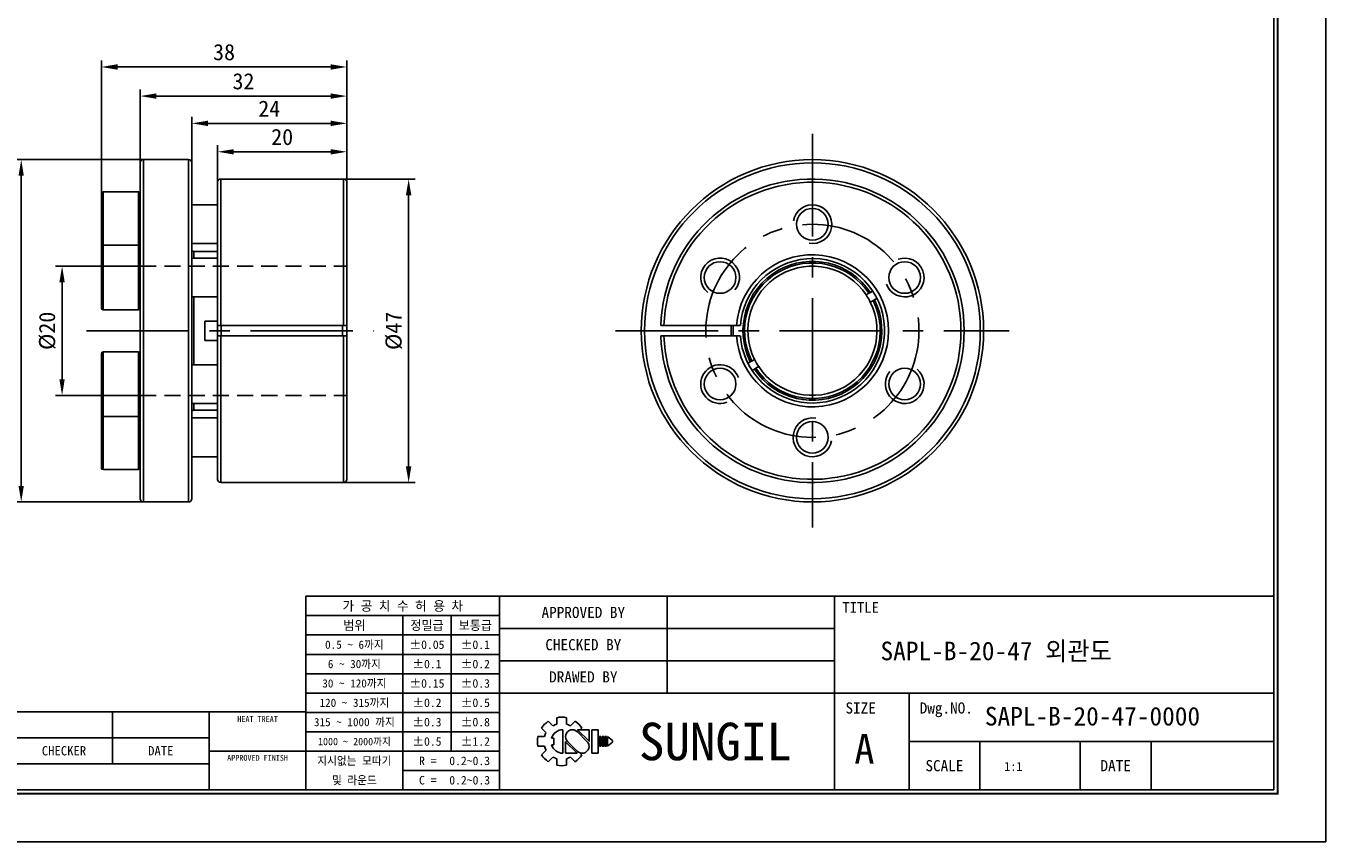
# Model space of a CAD drawing. Header units: millimetres. Extents: x 0 to 342, y 0 to 242.
# Tile 2 of 8: x 141 to 342, y 0 to 126. Entities that reach past the tile are written whole.
import ezdxf
from ezdxf.enums import TextEntityAlignment as Align

# ---------------------------------------------------------------- set-up
doc = ezdxf.new("R2010")
doc.units = ezdxf.units.MM
doc.linetypes.add('CENTER', pattern=[50.8, 31.75, -6.35, 6.35, -6.35])
doc.linetypes.add('DASHED', pattern=[0.75, 0.5, -0.25])
doc.layers.get('DEFPOINTS').update_dxf_attribs({"linetype": 'CONTINUOUS'})
for name, color, linetype in [('center', 1, 'CENTER'), ('hidden', 2, 'DASHED'), ('L1', 7, 'CONTINUOUS'), ('OUTLINE', 7, 'CONTINUOUS'), ('thread', 5, 'CONTINUOUS')]:
    doc.layers.add(name, color=color, linetype=linetype)
doc.dimstyles.get("Standard").update_dxf_attribs({"dimtxt": 2.5, "dimasz": 2.5, "dimexe": 1, "dimexo": 0, "dimgap": 1, "dimtad": 1, "dimdec": 3, "dimzin": 11, "dimdsep": 46, "dimtxsty": 'Standard', "dimcen": 0, "dimclrd": 5, "dimclre": 5, "dimclrt": 3, "dimadec": 0, "dimazin": 0, "dimtfac": 0.6, "dimtdec": 3, "dimtmove": 0, "dimatfit": 3, "dimfxl": 0, "dimtolj": 1, "dimtzin": 11, "dimarcsym": 0})

# ---------------------------------------------------------------- blocks, each defined once
blk = doc.blocks.new('표제란')
at = {"layer": 'L1', "color": 0}
for p, q in [((297, 0), (297, 210)), ((0, 0), (297, 0))]:
    blk.add_line(p, q, dxfattribs=at)
at = {"layer": 'L1'}
for p, q in [((290, 33), (160, 33)), ((160, 33), (160, 7)), ((186, 33), (186, 7)), ((208.5, 33), (208.5, 20)), ((231, 33), (231, 7)), ((186, 30.4), (160, 30.4)), ((173, 30.4), (173, 7)), ((179.5, 30.4), (179.5, 12.2)), ((231, 28.67), (186, 28.67)), ((186, 27.8), (160, 27.8)), ((186, 25.2), (160, 25.2)), ((231, 24.33), (186, 24.33)), ((186, 22.6), (160, 22.6)), ((186, 20), (160, 20)), ((290, 20), (186, 20)), ((241, 20), (241, 7)), ((160, 17.5), (62, 17.5)), ((134, 17.5), (134, 10.5)), ((147, 17.5), (147, 7)), ((186, 17.4), (160, 17.4)), ((192.55, 16.22), (193.17, 15.6)), ((193.7, 16.69), (193.7, 15.81)), ((195, 16.69), (195, 15.81)), ((195.52, 15.6), (196.14, 16.22)), ((147, 14), (62, 14)), ((186, 14.8), (160, 14.8)), ((191.15, 14.15), (192.03, 14.15)), ((191.15, 14.15), (192.03, 14.15)), ((191.63, 15.3), (192.25, 14.68)), ((194.5, 15.08), (194.5, 11.92)), ((197.74, 13.5), (196.41, 14.83)), ((198.02, 13.53), (196.47, 15.08)), ((196.47, 15.08), (198.02, 15.08)), ((196.84, 15.08), (197.06, 15.3)), ((198.02, 15.08), (198.02, 13.5)), ((198.39, 15.08), (198.39, 11.92)), ((198.39, 15.08), (199.26, 15.08)), ((199.26, 15.08), (199.26, 11.92)), ((199.41, 14.15), (199.41, 12.85)), ((199.41, 14.15), (199.62, 14.15)), ((199.62, 14.15), (199.62, 12.85)), ((199.78, 14.15), (199.78, 12.85)), ((199.78, 14.15), (199.99, 14.15)), ((199.99, 14.15), (199.99, 12.85)), ((200.14, 14.15), (200.14, 12.85)), ((200.14, 14.15), (200.36, 14.15)), ((200.36, 14.15), (200.36, 12.85)), ((200.51, 14.15), (200.51, 12.85)), ((200.51, 14.15), (201.16, 13.61)), ((191.15, 12.85), (192.03, 12.85)), ((191.63, 11.7), (192.25, 12.32)), ((192.98, 13.93), (193.28, 13.93)), ((192.98, 13.07), (193.28, 13.07)), ((193.28, 13.93), (193.28, 13.07)), ((194.86, 13.5), (194.86, 11.92)), ((194.86, 13.47), (196.42, 11.92)), ((195.14, 13.5), (196.47, 12.17)), ((199.41, 12.85), (199.62, 12.85)), ((199.78, 12.85), (199.99, 12.85)), ((200.14, 12.85), (200.36, 12.85)), ((201.16, 13.39), (200.51, 12.85)), ((201.16, 13.61), (201.16, 13.5)), ((201.16, 13.61), (201.16, 13.39)), ((201.16, 13.5), (201.16, 13.39)), ((290, 13.5), (241, 13.5)), ((250.5, 13.5), (250.5, 7)), ((264, 13.5), (264, 7)), ((273.5, 13.5), (273.5, 7)), ((147, 10.5), (62, 10.5)), ((147, 12.2), (160, 12.2)), ((186, 12.2), (160, 12.2)), ((192.55, 10.78), (193.17, 11.4)), ((193.7, 11.19), (193.7, 10.31)), ((194.86, 11.92), (196.42, 11.92)), ((195, 11.19), (195, 10.31)), ((195.52, 11.4), (196.14, 10.78)), ((196.79, 11.98), (197.06, 11.7)), ((198.39, 11.92), (199.26, 11.92)), ((186, 9.6), (173, 9.6))]:
    blk.add_line(p, q, dxfattribs=at)
at = {"layer": 'L1', "const_width": 0.25}
blk.add_lwpolyline([(290.5, 6.5), (290.5, 203.5), (10, 203.5), (10, 6.5)], close=True, dxfattribs=at)
at = {"layer": 'L1'}
blk.add_lwpolyline([(290, 7), (290, 203), (10.5, 203), (10.5, 7)], close=True, dxfattribs=at)
for centre, radius, start, end in [((194.35, 13.5), 3.26, 123.4943, 146.5057), ((194.35, 13.5), 2.4, 105.6872, 119.3128), ((194.35, 13.5), 3.26, 78.4943, 101.5057), ((194.35, 13.5), 2.4, 60.6872, 74.3128), ((194.35, 13.5), 3.26, 33.4943, 56.5057), ((194.35, 13.5), 3.26, 168.4943, 191.5057), ((194.35, 13.5), 2.4, 150.6872, 164.3128), ((194.5, 13.5), 1.58, 90, 164.0671), ((195.78, 14.16), 0.919, 43.2202, 225.8282), ((194.35, 13.5), 2.4, 195.6872, 209.3128), ((194.5, 13.5), 1.58, 195.9329, 270), ((197.1, 12.84), 0.919, 223.2202, 45.8282), ((194.35, 13.5), 3.26, 213.4943, 236.5057), ((194.35, 13.5), 2.4, 240.6872, 254.3128), ((194.35, 13.5), 2.4, 285.6872, 299.3128), ((194.35, 13.5), 3.26, 303.4943, 326.5057), ((194.35, 13.5), 3.26, 258.4943, 281.5057)]:
    blk.add_arc(centre, radius, start, end, dxfattribs=at)
for p in [(208.5, 28.67), (208.5, 24.33)]:
    blk.add_point(p, dxfattribs=at)
for s, height, p in [('가 공 치 수 허 용 차', 1.3, (173, 31.7)), ('APPROVED BY', 1.5, (197.25, 30.83)), ('TITLE', 1.444, (234.5, 31.5)), ('범위', 1.25, (166.5, 29.1)), ('정밀급', 1.25, (176.25, 29.1)), ('보통급', 1.25, (182.75, 29.1)), ('0.5 ~ 6까지', 1.1, (166.5, 26.5)), ('%%P0.05', 1.15, (176.25, 26.5)), ('%%P0.1', 1.15, (182.75, 26.5)), ('CHECKED BY', 1.5, (197.25, 26.5)), ('6 ~ 30까지', 1.1, (166.5, 23.9)), ('%%P0.1', 1.15, (176.25, 23.9)), ('%%P0.2', 1.15, (182.75, 23.9)), ('DRAWED BY', 1.5, (197.25, 22.17)), ('30 ~ 120까지', 1.1, (166.5, 21.3)), ('%%P0.15', 1.15, (176.25, 21.3)), ('%%P0.3', 1.15, (182.75, 21.3)), ('120 ~ 315까지', 1.1, (166.5, 18.7)), ('%%P0.2', 1.15, (176.25, 18.7)), ('%%P0.5', 1.15, (182.75, 18.7)), ('SIZE', 1.5, (234.5, 18)), ('Dwg.NO.', 1.5, (246, 18)), ('HEAT TREAT', 0.8, (153.5, 16.5)), ('315 ~ 1000 까지', 1.1, (166.5, 16.1)), ('%%P0.3', 1.15, (176.25, 16.1)), ('%%P0.8', 1.15, (182.75, 16.1)), ('SUNGIL', 5.032, (215, 13.5)), ('1000 ~ 2000까지', 0.99, (166.5, 13.49)), ('%%P0.5', 1.15, (176.25, 13.5)), ('%%P1.2', 1.15, (182.75, 13.5)), ('A', 4, (235, 12.5)), ('CHECKER', 1.25, (127.5, 12.25)), ('DATE', 1.25, (140.5, 12.25)), ('APPROVED FINISH', 0.8, (153.5, 11.3)), ('지시없는 모따기', 1.1, (166.5, 10.9)), ('R = ', 1.15, (176.75, 10.9)), ('SCALE', 1.5, (245.75, 10.25)), ('DATE', 1.5, (268.75, 10.25)), ('및 라운드', 1.1, (166.5, 8.3)), ('C = ', 1.15, (176.75, 8.3))]:
    blk.add_text(s, height=height, dxfattribs=at).set_placement(p, align=Align.MIDDLE_CENTER)
for tag, p in [('필렛', (179.25, 10.9)), ('모따기', (179.25, 8.3))]:
    blk.add_attdef(tag, text='', height=1.15, dxfattribs=at).set_placement(p, align=Align.MIDDLE_LEFT)
at = {"layer": 'OUTLINE', "ltscale": 0.5}
for tag, p, height in [('TITLE', (237.17, 24.41), 2.5), ('도번', (251.18, 15.64), 2.5), ('SCALE', (253.78, 9.55), 1.2), ('DATE', (277.02, 9.51), 1.2)]:
    blk.add_attdef(tag, p, '', height=height, dxfattribs=at)
blk = doc.blocks.new('*D1')
at = {"layer": 'DEFPOINTS', "color": 0}
for p in [(158.78, 89.14), (146.7, 69.14), (158.78, 69.14)]:
    blk.add_point(p, dxfattribs=at)
at = {"layer": 'OUTLINE', "color": 5, "lineweight": -2}
for p, q in [((158.78, 89.14), (145.7, 89.14)), ((146.7, 86.64), (146.7, 71.64)), ((158.78, 69.14), (145.7, 69.14))]:
    blk.add_line(p, q, dxfattribs=at)
at = {"layer": 'OUTLINE', "color": 5}
for points in [[(146.28, 86.64), (147.11, 86.64), (146.7, 89.14)], [(146.28, 71.64), (147.11, 71.64), (146.7, 69.14)]]:
    blk.add_solid(points, dxfattribs=at)
at = {"layer": 'OUTLINE', "color": 3, "insert": (144.42, 79.14), "char_height": 2.5, "attachment_point": 5, "rotation": 90}
blk.add_mtext('\\A1;%%c20', dxfattribs=at)
blk = doc.blocks.new('*D2')
at = {"layer": 'DEFPOINTS', "color": 0}
for p in [(159.28, 105.64), (140.37, 52.64), (159.28, 52.64)]:
    blk.add_point(p, dxfattribs=at)
at = {"layer": 'OUTLINE', "color": 5, "lineweight": -2}
for p, q in [((159.28, 105.64), (139.37, 105.64)), ((140.37, 103.14), (140.37, 55.14)), ((159.28, 52.64), (139.37, 52.64))]:
    blk.add_line(p, q, dxfattribs=at)
at = {"layer": 'OUTLINE', "color": 5}
for points in [[(139.95, 103.14), (140.78, 103.14), (140.37, 105.64)], [(139.95, 55.14), (140.78, 55.14), (140.37, 52.64)]]:
    blk.add_solid(points, dxfattribs=at)
at = {"layer": 'OUTLINE', "color": 3, "insert": (138.08, 79.14), "char_height": 2.5, "attachment_point": 5, "rotation": 90}
blk.add_mtext('\\A1;%%c53', dxfattribs=at)
blk = doc.blocks.new('*D3')
at = {"layer": 'DEFPOINTS', "color": 0}
for p in [(190.28, 102.64), (190.28, 55.64), (200.36, 55.64)]:
    blk.add_point(p, dxfattribs=at)
at = {"layer": 'OUTLINE', "color": 5, "lineweight": -2}
for p, q in [((190.28, 102.64), (201.36, 102.64)), ((200.36, 100.14), (200.36, 58.14)), ((190.28, 55.64), (201.36, 55.64))]:
    blk.add_line(p, q, dxfattribs=at)
at = {"layer": 'OUTLINE', "color": 5}
for points in [[(199.94, 100.14), (200.77, 100.14), (200.36, 102.64)], [(199.94, 58.14), (200.77, 58.14), (200.36, 55.64)]]:
    blk.add_solid(points, dxfattribs=at)
at = {"layer": 'OUTLINE', "color": 3, "insert": (198.07, 79.14), "char_height": 2.5, "attachment_point": 5, "rotation": 90}
blk.add_mtext('\\A1;%%c47', dxfattribs=at)
blk = doc.blocks.new('*D4')
at = {"layer": 'DEFPOINTS', "color": 0}
for p in [(190.78, 106.86), (170.78, 102.14), (190.78, 101.69)]:
    blk.add_point(p, dxfattribs=at)
at = {"layer": 'OUTLINE', "color": 5, "lineweight": -2}
for p, q in [((170.78, 102.14), (170.78, 107.86)), ((173.28, 106.86), (188.28, 106.86)), ((190.78, 101.69), (190.78, 107.86))]:
    blk.add_line(p, q, dxfattribs=at)
at = {"layer": 'OUTLINE', "color": 5}
for points in [[(173.28, 107.27), (173.28, 106.44), (170.78, 106.86)], [(188.28, 107.27), (188.28, 106.44), (190.78, 106.86)]]:
    blk.add_solid(points, dxfattribs=at)
at = {"layer": 'OUTLINE', "color": 3, "insert": (180.78, 109.14), "char_height": 2.5, "attachment_point": 5}
blk.add_mtext('\\A1;20', dxfattribs=at)
blk = doc.blocks.new('*D5')
at = {"layer": 'DEFPOINTS', "color": 0}
for p in [(166.78, 111.26), (166.78, 105.14), (190.78, 102.14)]:
    blk.add_point(p, dxfattribs=at)
at = {"layer": 'OUTLINE', "color": 5, "lineweight": -2}
for p, q in [((166.78, 105.14), (166.78, 112.26)), ((188.28, 111.26), (169.28, 111.26)), ((190.78, 102.14), (190.78, 112.26))]:
    blk.add_line(p, q, dxfattribs=at)
at = {"layer": 'OUTLINE', "color": 5}
for points in [[(169.28, 111.68), (169.28, 110.84), (166.78, 111.26)], [(188.28, 111.68), (188.28, 110.84), (190.78, 111.26)]]:
    blk.add_solid(points, dxfattribs=at)
at = {"layer": 'OUTLINE', "color": 3, "insert": (178.78, 113.54), "char_height": 2.5, "attachment_point": 5}
blk.add_mtext('\\A1;24', dxfattribs=at)
blk = doc.blocks.new('*D6')
at = {"layer": 'DEFPOINTS', "color": 0}
for p in [(158.78, 115.48), (158.78, 105.14), (190.78, 102.14)]:
    blk.add_point(p, dxfattribs=at)
at = {"layer": 'OUTLINE', "color": 5, "lineweight": -2}
for p, q in [((158.78, 105.14), (158.78, 116.48)), ((188.28, 115.48), (161.28, 115.48)), ((190.78, 102.14), (190.78, 116.48))]:
    blk.add_line(p, q, dxfattribs=at)
at = {"layer": 'OUTLINE', "color": 5}
for points in [[(161.28, 115.9), (161.28, 115.07), (158.78, 115.48)], [(188.28, 115.9), (188.28, 115.07), (190.78, 115.48)]]:
    blk.add_solid(points, dxfattribs=at)
at = {"layer": 'OUTLINE', "color": 3, "insert": (174.78, 117.76), "char_height": 2.5, "attachment_point": 5}
blk.add_mtext('\\A1;32', dxfattribs=at)
blk = doc.blocks.new('*D7')
at = {"layer": 'DEFPOINTS', "color": 0}
for p in [(152.78, 119.99), (190.78, 101.69), (152.78, 100.39)]:
    blk.add_point(p, dxfattribs=at)
at = {"layer": 'OUTLINE', "color": 5, "lineweight": -2}
for p, q in [((152.78, 100.39), (152.78, 120.99)), ((190.78, 101.69), (190.78, 120.99)), ((188.28, 119.99), (155.28, 119.99))]:
    blk.add_line(p, q, dxfattribs=at)
at = {"layer": 'OUTLINE', "color": 5}
for points in [[(155.28, 120.41), (155.28, 119.57), (152.78, 119.99)], [(188.28, 120.41), (188.28, 119.57), (190.78, 119.99)]]:
    blk.add_solid(points, dxfattribs=at)
at = {"layer": 'OUTLINE', "color": 3, "insert": (171.78, 122.27), "char_height": 2.5, "attachment_point": 5}
blk.add_mtext('\\A1;38', dxfattribs=at)

msp = doc.modelspace()

# ---------------------------------------------------------------- linework, layer by layer
at = {"layer": 'center', "ltscale": 0.5}
for p, q in [((262.8826, 109.6199), (262.8826, 48.6699)), ((150.457, 79.1449), (194.9759, 79.1449)), ((232.4076, 79.1449), (293.3576, 79.1449))]:
    msp.add_line(p, q, dxfattribs=at)
msp.add_circle((262.8826, 79.1449), 16.5, dxfattribs=at)
at = {"layer": 'hidden', "ltscale": 5}
for p, q in [((158.7849, 89.1449), (190.7849, 89.1449)), ((158.7849, 69.1449), (190.7849, 69.1449))]:
    msp.add_line(p, q, dxfattribs=at)
at = {"layer": 'OUTLINE'}
for p, q in [((158.7849, 53.1449), (158.7849, 105.1449)), ((166.2849, 105.6449), (159.2849, 105.6449)), ((159.2849, 52.6449), (159.2849, 105.6449)), ((166.2849, 52.6449), (166.2849, 105.6449)), ((166.7849, 53.1449), (166.7849, 105.1449)), ((170.7849, 102.1449), (170.7849, 79.9449)), ((190.2849, 102.6449), (171.2849, 102.6449)), ((171.2849, 102.6449), (171.2849, 79.9449)), ((190.2849, 102.6449), (190.2849, 79.9449)), ((190.7849, 102.1449), (190.7849, 79.9449)), ((152.7849, 92.1449), (152.7849, 100.3949)), ((158.5349, 100.6449), (153.0349, 100.6449)), ((153.0349, 100.6449), (153.0349, 92.3949)), ((158.5349, 92.3949), (158.5349, 100.6449)), ((170.7849, 98.6449), (166.7849, 98.6449)), ((166.7849, 92.6449), (170.7849, 92.6449)), ((152.7849, 82.6449), (152.7849, 92.1449)), ((158.5349, 92.3949), (153.0349, 92.3949)), ((153.0349, 92.3949), (153.0349, 82.3949)), ((158.5349, 82.3949), (158.5349, 92.3949)), ((170.7849, 91.4322), (167.0849, 91.4322)), ((167.0849, 90.3949), (167.0849, 91.4322)), ((170.7849, 90.3949), (166.7849, 90.3949)), ((271.8506, 85.0731), (271.6335, 84.9477)), ((166.7849, 84.3949), (170.7849, 84.3949)), ((167.0849, 73.8949), (167.0849, 84.3949)), ((272.2835, 83.8219), (272.5006, 83.9472)), ((153.0349, 82.3949), (158.5349, 82.3949)), ((168.7849, 80.6449), (170.7849, 80.6449)), ((168.7849, 80.6449), (168.7849, 77.6449)), ((170.7849, 78.3449), (170.7849, 79.9449)), ((171.2849, 79.9449), (190.2849, 79.9449)), ((171.3326, 78.3433), (171.3326, 79.9461)), ((190.1326, 78.3449), (190.1326, 79.9449)), ((190.7849, 78.3441), (190.7849, 79.9449)), ((239.8966, 79.9449), (251.7189, 79.9449)), ((170.7849, 77.6449), (168.7849, 77.6449)), ((170.7849, 78.3449), (170.7849, 56.1449)), ((190.2849, 78.3449), (171.2849, 78.3449)), ((171.2849, 78.3449), (171.2849, 55.6449)), ((190.2849, 78.3449), (190.2849, 55.6449)), ((190.7849, 78.3449), (190.7849, 56.1449)), ((251.7189, 78.3449), (239.8966, 78.3449)), ((152.7849, 75.0085), (152.7849, 75.6449)), ((152.7849, 66.1449), (152.7849, 75.0085)), ((158.5349, 75.8949), (153.0349, 75.8949)), ((153.0349, 75.8949), (153.0349, 75.225)), ((153.0349, 75.225), (153.0349, 65.8949)), ((158.5349, 75.225), (158.5349, 75.8949)), ((158.5349, 65.8949), (158.5349, 75.225)), ((170.7849, 73.8949), (166.7849, 73.8949)), ((253.4818, 74.4679), (253.2647, 74.3425)), ((253.9147, 73.2167), (254.1318, 73.342)), ((166.7849, 67.8949), (170.7849, 67.8949)), ((167.0849, 66.8576), (167.0849, 67.8949)), ((167.0849, 66.8576), (170.7849, 66.8576)), ((152.7849, 62.6449), (152.7849, 66.1449)), ((153.0349, 65.8949), (158.5349, 65.8949)), ((153.0349, 65.8949), (153.0349, 62.6449)), ((158.5349, 62.6449), (158.5349, 65.8949)), ((170.7849, 65.6449), (166.7849, 65.6449)), ((152.7849, 57.8949), (152.7849, 62.6449)), ((153.0349, 62.6449), (153.0349, 57.6449)), ((158.5349, 57.6449), (158.5349, 62.6449)), ((166.7849, 59.6449), (170.7849, 59.6449)), ((153.0349, 57.6449), (158.5349, 57.6449)), ((171.2849, 55.6449), (190.2849, 55.6449)), ((159.2849, 52.6449), (166.2849, 52.6449))]:
    msp.add_line(p, q, dxfattribs=at)
for centre, radius in [((262.8826, 79.1449), 26.5), ((262.8826, 79.1449), 26), ((262.8826, 95.6449), 2.45), ((248.5932, 87.3949), 2.45), ((277.1721, 87.3949), 2.45), ((248.5932, 70.8949), 2.45), ((277.1721, 70.8949), 2.45), ((262.8826, 62.6449), 2.45)]:
    msp.add_circle(centre, radius, dxfattribs=at)
for centre, radius, start, end in [((159.2849, 105.1449), 0.5, 90, 180), ((166.2849, 105.1449), 0.5, 0, 90), ((171.2849, 102.1449), 0.5, 90, 180), ((190.2849, 102.1449), 0.5, 360, 90), ((262.8826, 79.1449), 23.5, 181.950872, 178.049128), ((262.8826, 79.1449), 23, 181.993299, 178.006701), ((153.0349, 100.3949), 0.25, 90, 180), ((158.5349, 100.3949), 0.25, 0, 90), ((153.0349, 92.1449), 0.25, 90, 180), ((158.5349, 92.1449), 0.25, 0, 90), ((167.0849, 91.7322), 0.3, 180, 270), ((262.8826, 79.1449), 11.7798, 183.894115, 176.105885), ((262.8826, 79.1449), 11.1798, 210, 175.900912), ((262.8826, 79.1449), 10.7502, 33.466445, 206.533555), ((262.8826, 79.1449), 10.5, 33.549151, 206.450849), ((262.8826, 79.1449), 10, 33.726853, 206.273147), ((262.8826, 79.1449), 10, 26.273147, 33.726853), ((153.0349, 82.6449), 0.25, 180, 270), ((158.5349, 82.6449), 0.25, 270, 0), ((262.8826, 79.1449), 10.7502, 213.466445, 26.533555), ((262.8826, 79.1449), 10.5, 213.549151, 26.450849), ((262.8826, 79.1449), 10, 213.726853, 26.273147), ((262.8826, 79.1449), 12.5873, 176.356048, 183.643952), ((262.8826, 79.1449), 12.2873, 176.266955, 183.733045), ((262.8826, 79.1449), 11.1798, 184.103998, 210), ((153.0349, 75.6449), 0.25, 90, 180), ((158.5349, 75.6449), 0.25, 0, 90), ((262.8826, 79.1449), 10, 206.273147, 213.726853), ((167.0849, 66.5576), 0.3, 90, 180), ((153.0349, 66.1449), 0.25, 180, 270), ((158.5349, 66.1449), 0.25, 270, 0), ((153.0349, 57.8949), 0.25, 180, 270), ((158.5349, 57.8949), 0.25, 270, 0), ((171.2849, 56.1449), 0.5, 180, 270), ((190.2849, 56.1449), 0.5, 270, 0), ((159.2849, 53.1449), 0.5, 180, 270), ((166.2849, 53.1449), 0.5, 270, 0)]:
    msp.add_arc(centre, radius, start, end, dxfattribs=at)
for points, knots in [([(271.1996, 84.6972), (271.1996, 84.6972), (271.2462, 84.7241), (271.4069, 84.8169), (271.5206, 84.8826), (271.6335, 84.9477)], [0, 0, 0, 0, 0.5, 0.5, 1, 1, 1, 1]), ([(271.8506, 85.0731), (271.8582, 85.0775), (271.9243, 85.1157), (272.0466, 85.1862), (272.156, 85.2494), (272.1969, 85.273), (272.1984, 85.2739)], [0, 0, 0, 0, 0.06078094, 0.52181906, 0.98271218, 1, 1, 1, 1]), ([(272.2835, 83.8219), (272.1695, 83.7561), (272.0571, 83.6912), (271.8965, 83.5985), (271.8496, 83.5714), (271.8496, 83.5714)], [0, 0, 0, 0, 0.5, 0.5, 1, 1, 1, 1]), ([(272.8512, 84.1497), (272.8323, 84.1388), (272.773, 84.1045), (272.6472, 84.0319), (272.5449, 83.9728), (272.5006, 83.9472)], [0, 0, 0, 0, 0.209626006, 0.65763754, 1, 1, 1, 1]), ([(170.7849, 79.9449), (170.7849, 79.9449), (170.8379, 79.9449), (171.0244, 79.9449), (171.1528, 79.9449), (171.2849, 79.9449)], [0, 0, 0, 0, 0.5, 0.5, 1, 1, 1, 1]), ([(190.2849, 79.9449), (190.4171, 79.9449), (190.5463, 79.9449), (190.7308, 79.9449), (190.7849, 79.9449), (190.7849, 79.9449)], [0, 0, 0, 0, 0.5, 0.5, 1, 1, 1, 1]), ([(239.3963, 79.9449), (239.3963, 79.9449), (239.4506, 79.9449), (239.6354, 79.9449), (239.766, 79.9449), (239.8966, 79.9449)], [0, 0, 0, 0, 0.5, 0.5, 1, 1, 1, 1]), ([(171.2849, 78.3449), (171.1526, 78.3449), (171.0234, 78.3449), (170.8389, 78.3449), (170.7849, 78.3449), (170.7849, 78.3449)], [0, 0, 0, 0, 0.5, 0.5, 1, 1, 1, 1]), ([(190.7849, 78.3449), (190.7849, 78.3449), (190.7318, 78.3449), (190.5454, 78.3449), (190.417, 78.3449), (190.2849, 78.3449)], [0, 0, 0, 0, 0.5, 0.5, 1, 1, 1, 1]), ([(239.8966, 78.3449), (239.7661, 78.3449), (239.6364, 78.3449), (239.4496, 78.3449), (239.3963, 78.3449), (239.3963, 78.3449)], [0, 0, 0, 0, 0.5, 0.5, 1, 1, 1, 1]), ([(253.4818, 74.4679), (253.5947, 74.533), (253.7079, 74.5984), (253.8684, 74.6911), (253.9157, 74.7184), (253.9157, 74.7184)], [0, 0, 0, 0, 0.5, 0.5, 1, 1, 1, 1]), ([(252.916, 74.1412), (252.9515, 74.1617), (253.0316, 74.2079), (253.1592, 74.2816), (253.241, 74.3289), (253.2647, 74.3425)], [0, 0, 0, 0, 0.36039947, 0.814837, 1, 1, 1, 1]), ([(253.9147, 73.2167), (253.8697, 73.1907), (253.7665, 73.1311), (253.6392, 73.0576), (253.5794, 73.0231), (253.5599, 73.0118)], [0, 0, 0, 0, 0.34292188, 0.78536238, 1, 1, 1, 1]), ([(254.5657, 73.5925), (254.5657, 73.5925), (254.519, 73.5656), (254.3578, 73.4725), (254.2452, 73.4075), (254.1318, 73.342)], [0, 0, 0, 0, 0.5, 0.5, 1, 1, 1, 1])]:
    msp.add_open_spline(points, degree=3, knots=knots, dxfattribs=at)
at = {"layer": 'thread'}
for centre, start, end in [((262.8826, 95.6449), 260, 170), ((248.5932, 87.3949), 320, 230), ((277.1721, 87.3949), 200, 110), ((248.5932, 70.8949), 20, 290), ((277.1721, 70.8949), 140, 50), ((262.8826, 62.6449), 80, 350)]:
    msp.add_arc(centre, 3, start, end, dxfattribs=at)

# ---------------------------------------------------------------- block references
at = {"layer": 'OUTLINE'}
ref = msp.add_blockref('표제란', (0, 0), dxfattribs=dict(at, xscale=1.1528884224, yscale=1.1528884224, zscale=1.1528884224))
ref.add_attrib('SCALE', '1:1', (292.5813, 11.013), dxfattribs={"ltscale": 0.5, "height": 1.38347})
ref.add_attrib('도번', 'SAPL-B-20-47-0000', (289.5839, 18.034), dxfattribs={"ltscale": 0.5, "height": 2.882221})
ref.add_attrib('TITLE', 'SAPL-B-20-47 외관도', (273.4256, 28.1373), dxfattribs={"ltscale": 0.5, "height": 2.882221})
ref.add_attrib('필렛', '0.2~0.3', dxfattribs={"layer": 'L1', "height": 1.32582}).set_placement((206.6552, 12.5665), align=Align.MIDDLE_LEFT)
ref.add_attrib('모따기', '0.2~0.3', dxfattribs={"layer": 'L1', "height": 1.32582}).set_placement((206.6552, 9.569), align=Align.MIDDLE_LEFT)

# ---------------------------------------------------------------- dimensions: what is measured, and where the dimension line sits
for base, p1, p2, picture, middle in [((152.7849, 119.9899), (190.7849, 101.6891), (152.7849, 100.3949), '*D7', (171.7849, 122.2715)), ((158.7849, 115.483), (190.7849, 102.1449), (158.7849, 105.1449), '*D6', (174.7849, 117.7646)), ((166.7849, 111.2607), (190.7849, 102.1449), (166.7849, 105.1449), '*D5', (178.7849, 113.544)), ((190.7849, 106.8556), (170.7849, 102.1449), (190.7849, 101.6891), '*D4', (180.7849, 109.1372))]:
    dim = msp.add_linear_dim(base=base, p1=p1, p2=p2, dimstyle='Standard', dxfattribs=at)
    dim.commit()
    dim.dimension.update_dxf_attribs({"geometry": picture, "text_midpoint": middle})
for base, p1, p2, picture, middle in [((140.3655, 52.6449), (159.2849, 105.6449), (159.2849, 52.6449), '*D2', (138.0839, 79.1449)), ((200.3553, 55.6449), (190.2849, 102.6449), (190.2849, 55.6449), '*D3', (198.0703, 79.1449)), ((146.6974, 69.1449), (158.7849, 89.1449), (158.7849, 69.1449), '*D1', (144.4158, 79.1449))]:
    dim = msp.add_linear_dim(base=base, p1=p1, p2=p2, angle=90, text='%%c<>', dimstyle='Standard', dxfattribs=at)
    dim.commit()
    dim.dimension.update_dxf_attribs({"geometry": picture, "text_midpoint": middle})

doc.saveas('drawing.dxf')
